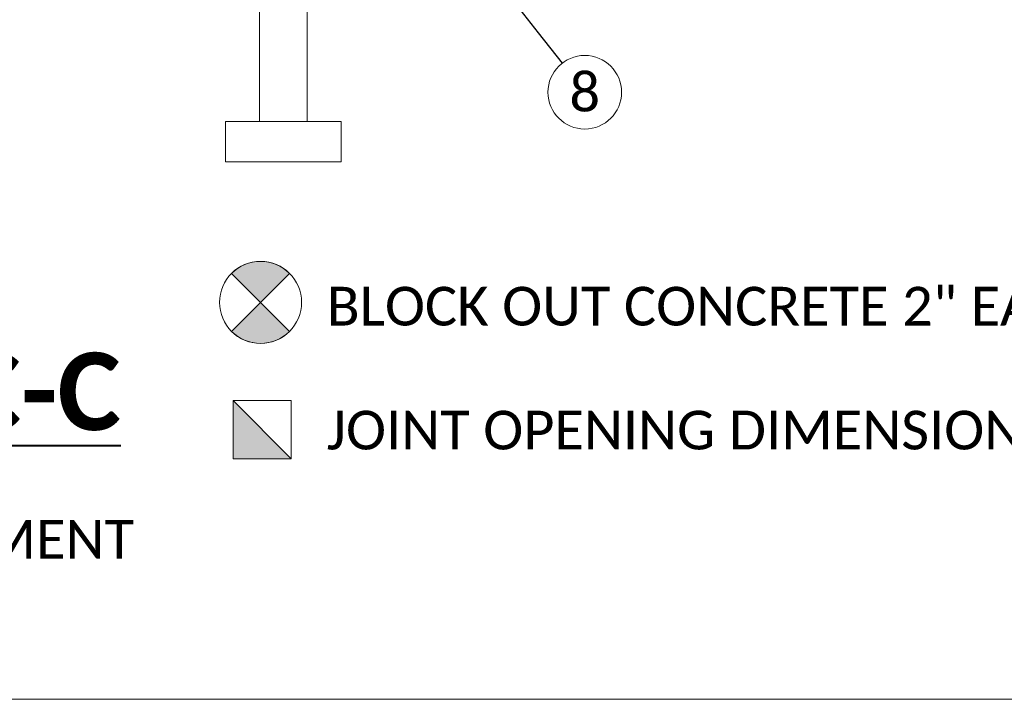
# Model space of a CAD drawing. Header units: metres. Extents: x -113 to 705, y -50 to 519.
# Tile 190 of 208: x 121 to 159, y 267 to 293. Entities that reach past the tile are written whole.
import ezdxf
from ezdxf import colors
from ezdxf.entities.mleader import LeaderData, LeaderLine
from ezdxf.enums import TextEntityAlignment as Align
from ezdxf.math import Vec2, Vec3

# ---------------------------------------------------------------- set-up
doc = ezdxf.new("R2010")
doc.units = ezdxf.units.M
doc.header["$MEASUREMENT"] = 0
for name, color, linetype, lineweight in [('B_ANNO_DIM', 7, 'Continuous', 18), ('B_ANNO_SYMB', 7, 'Continuous', 18), ('B_ANNO_TEXT', 7, 'Continuous', 18), ('B_ANNO_TEXT_TITLE', 7, 'Continuous', 40), ('B_DETAIL', 7, 'Continuous', 18)]:
    doc.layers.add(name, color=color, linetype=linetype, lineweight=lineweight)
doc.layers.add('B_ANNO_NOPLOT', color=47, linetype='Continuous', lineweight=18, plot=False)
doc.styles.add('Annotative', font='calibri.ttf', dxfattribs={"height": 0.0625})
doc.styles.get("Standard").update_dxf_attribs({"font": 'calibri.ttf'})
doc.styles.add('Title', font='calibrib.ttf', dxfattribs={"height": 0.125})

# ---------------------------------------------------------------- blocks, each defined once
blk = doc.blocks.new('square half solid')
at = {"layer": 'B_ANNO_SYMB'}
blk.add_hatch(color=256, dxfattribs=at).paths.add_polyline_path([(-1.125, 1.125), (1.125, -1.125), (-1.125, -1.125)])
at = {"layer": 'B_ANNO_SYMB', "flags": 128}
for points in [[(-1.125, -1.125), (1.125, -1.125), (1.125, 1.125), (-1.125, 1.125), (-1.125, -1.125)], [(-1.125, 1.125), (1.125, -1.125), (-1.125, -1.125), (-1.125, 1.125)]]:
    blk.add_lwpolyline(points, dxfattribs=at)
blk = doc.blocks.new('circle half diag solid')
at = {"layer": 'B_ANNO_SYMB'}
h = blk.add_hatch(color=256, dxfattribs=at)
h.dxf.hatch_style = 1
h.paths.add_polyline_path([(1.123, 1.123), (1.123, 1.124, 0.414216), (-1.123, 1.124), (-1.123, 1.123), (0, 0)])
h.paths.add_polyline_path([(0, 0), (-1.122, -1.122, 0.413943), (1.122, -1.122)])
for p, q in [((-1.123, 1.123), (1.123, -1.123)), ((1.123, 1.123), (-1.123, -1.123))]:
    blk.add_line(p, q, dxfattribs=at)
at = {"layer": 'B_ANNO_SYMB', "flags": 128}
for points in [[(0, 0), (1.123, 1.123), (1.123, 1.124, 0.414216), (-1.123, 1.124), (-1.123, 1.123), (0, 0)], [(1.123, -1.123), (0, 0), (-1.123, -1.123), (-1.123, -1.122, 0.414211), (1.123, -1.123)]]:
    blk.add_lwpolyline(points, format="xyb", dxfattribs=at)
at = {"layer": 'B_ANNO_SYMB'}
blk.add_circle((0, 0.001), 1.588, dxfattribs=at)
blk = doc.blocks.new('INS_JTSS_RAISSDWK_BASE')
at = {"layer": 'B_ANNO_NOPLOT', "flags": 128}
blk.add_lwpolyline([(0, 0), (0, 252), (323.9277, 252), (323.9277, 238.8552), (378, 238.8552), (378, 40.4996), (316.5708, 40.4996), (316.5708, 0)], close=True, dxfattribs=at)
for name, p in [('circle half diag solid', (242.731, 15.375)), ('square half solid', (242.796, 10.4453))]:
    blk.add_blockref(name, p)
at = {"layer": 'B_ANNO_DIM', "lineweight": 30}
for tag, p in [('BAR1', (10.7294, -248.1165)), ('BAR3', (129.0984, -257.5272))]:
    blk.add_attdef(tag, text='', height=1.5, dxfattribs=at).set_placement(p, align=Align.TOP_LEFT)
at = {"layer": 'B_ANNO_DIM', "style": 'Annotative'}
for tag, p in [('BAR2', (96.1024, -274.8563)), ('BAR4', (122.9444, -296.1127))]:
    blk.add_attdef(tag, text='', height=1.5, dxfattribs=at).set_placement(p, align=Align.TOP_LEFT)
at = {"layer": 'B_ANNO_TEXT', "insert": (245.294, 15.979), "char_height": 1.5, "width": 114.451269, "attachment_point": 1, "line_spacing_factor": 0.9, "style": 'Annotative'}
blk.add_mtext('BLOCK OUT CONCRETE 2" EACH SIDE OF JOINT OPENING.\\P\\P{\\A1;JOINT OPENING DIMENSION ALONG SKEW PLUS \\H0.7x;\\S1#2;\\H1.42857x;".}', dxfattribs=at)
at = {"layer": 'B_ANNO_TEXT', "style": 'Annotative'}
for tag, p in [('SS', (321.0554, -84.683)), ('BID#', (275.9705, -312.1489))]:
    blk.add_attdef(tag, p, '', height=1.5, dxfattribs=at)
blk.add_attdef('DIM6', text='', height=1.5, rotation=90, dxfattribs=at).set_placement((9.7342, -92.4421), align=Align.MIDDLE_CENTER)
blk = doc.blocks.new('*U1480')
at = {"layer": 'B_ANNO_NOPLOT', "flags": 128}
blk.add_lwpolyline([(0, 0), (0, 252), (323.928, 252), (323.928, 238.855), (378, 238.855), (378, 40.5), (316.571, 40.5), (316.571, 0)], close=True, dxfattribs=at)
blk = doc.blocks.new('_Open30')
at = {"color": 0, "linetype": 'ByBlock', "lineweight": -2}
for p, q in [((-1, 0.268), (0, 0)), ((0, 0), (-1, -0.268)), ((0, 0), (-1, 0))]:
    blk.add_line(p, q, dxfattribs=at)
blk = doc.blocks.new('*U1841')
at = {"layer": 'B_ANNO_NOPLOT', "flags": 128}
blk.add_lwpolyline([(0, 0), (0, 252), (323.9277, 252), (323.9277, 238.8552), (378, 238.8552), (378, 40.4996), (316.5708, 40.4996), (316.5708, 0)], close=True, dxfattribs=at)
at = {"layer": 'B_ANNO_SYMB'}
blk.add_circle((255.2834, 23.5151), 1.4255, dxfattribs=at)
at = {"layer": 'B_DETAIL'}
for p, q in [((242.6951, 33.776), (242.6951, 22.387)), ((244.532, 33.776), (244.532, 22.387))]:
    blk.add_line(p, q, dxfattribs=at)
at = {"layer": 'B_DETAIL', "flags": 128}
blk.add_lwpolyline([(241.3695, 20.8225), (245.8577, 20.8225), (245.8577, 22.387), (241.3695, 22.387)], close=True, dxfattribs=at)
at = {"style": 'Annotative'}
blk.add_attdef('DIM4', text='', height=1.5, dxfattribs=at).set_placement((73.9918, 167.7838), align=Align.MIDDLE_CENTER)
at = {"layer": 'B_ANNO_TEXT', "insert": (255.2834, 23.5151), "char_height": 1.5, "width": 3.563823, "attachment_point": 5, "style": 'Annotative'}
blk.add_mtext('8', dxfattribs=at)
at = {"layer": 'B_ANNO_TEXT', "insert": (192.5521, 6.9519, 1.6845), "char_height": 1.5, "width": 109.373303, "attachment_point": 1, "line_spacing_factor": 0.9, "style": 'Annotative'}
blk.add_mtext('\\A1;DIMENSION ALONG DIRECTION OF MOVEMENT', dxfattribs=at)
at = {"layer": 'B_ANNO_TEXT_TITLE', "insert": (213.3685, 13.4289, -1.6845), "char_height": 3, "attachment_point": 1, "line_spacing_factor": 0.8, "style": 'Title'}
blk.add_mtext('\\pxqc;{\\LSECTION C-C}', dxfattribs=at)
at = {"layer": 'B_ANNO_DIM'}
ml = blk.add_multileader_mtext('Standard', dxfattribs=at)
ml.set_content('', color=256)
ml.set_leader_properties()
ml.set_arrow_properties(name='OPEN30')
ml.build(insert=Vec2(0, 0))
ml.multileader.update_dxf_attribs({"text_right_attachment_type": 3, "dogleg_length": 0.0625, "arrow_head_size": 1.5, "scale": 24})
ctx = ml.context
ctx.base_point, ctx.scale, ctx.char_height, ctx.arrow_head_size, ctx.landing_gap_size, ctx.plane_origin, ctx.plane_x_axis, ctx.plane_y_axis = Vec3(254.4074, 24.6397), 24, 1.5, 1.5, 0.75, Vec3(251.3483, 28.5667), Vec3(0.6145241, -0.7888981), Vec3(0.7888981, 0.6145241)
ctx.right_attachment = 3
notes = []
notes.append((ctx, [(0, (1, 1, 0), (253.4856, 25.823), (0.6145241, -0.7888981), 1.5, [(0, [(251.5703, 28.2817), (253.4856, 25.823), (253.4856, 25.823)], 0, [])])]))
ctx.mtext.insert, ctx.mtext.text_direction, ctx.mtext.rotation, ctx.mtext.flow_direction = Vec3(254.2766, 23.5871), Vec3(-0.6145241, 0.7888981), 2.2325789, 5
for ctx, leaders in notes:
    for number, flags, end, landing, length, lines in leaders:
        leader = LeaderData()
        leader.index, (leader.has_last_leader_line, leader.has_dogleg_vector, leader.attachment_direction) = number, flags
        leader.last_leader_point, leader.dogleg_vector, leader.dogleg_length = Vec3(end), Vec3(landing), length
        for number, points, colour, breaks in lines:
            line = LeaderLine()
            line.index, line.vertices, line.color, line.breaks = number, Vec3.list(points), colors.encode_raw_color(colour), breaks
            leader.lines.append(line)
        ctx.leaders.append(leader)

msp = doc.modelspace()

# ---------------------------------------------------------------- block references
msp.add_blockref('INS_JTSS_RAISSDWK_BASE', (-112.829, 266.839))

# ---------------------------------------------------------------- next in the draw order: block references
msp.add_blockref('*U1480', (-112.829, 266.839))

# ---------------------------------------------------------------- next in the draw order: block references
msp.add_blockref('*U1841', (-112.829, 266.839))

doc.saveas('drawing.dxf')
